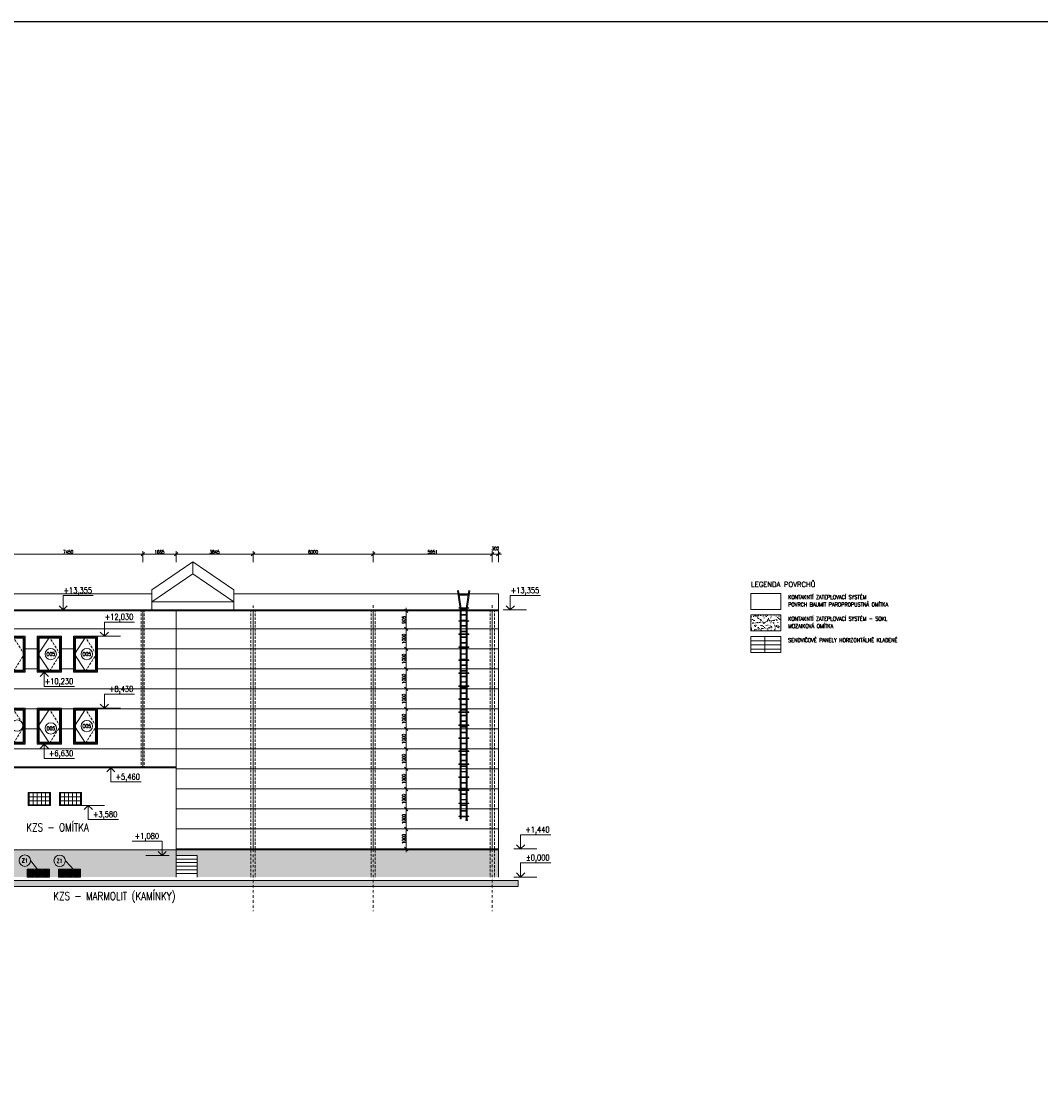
# Model space of a CAD drawing. Header units: millimetres. Extents: x -485339 to 350584, y -2181201 to -313328.
# Tile 63 of 115: x -67443 to -16546, y -983704 to -929891. Entities that reach past the tile are written whole.
import ezdxf
from ezdxf.enums import TextEntityAlignment as Align

# ---------------------------------------------------------------- set-up
doc = ezdxf.new("R2010")
doc.units = ezdxf.units.MM
doc.header["$LTSCALE"] = 10
doc.linetypes.add('DASHDOT', pattern=[25.4, 12.7, -6.35, 0, -6.35])
doc.linetypes.add('ČÁRKOVANÁ', pattern=[19.05, 12.7, -6.35])
doc.layers.get('Defpoints').update_dxf_attribs({"color": 201})
for name, color, linetype, lineweight in [('N_okna', 10, 'Continuous', 18), ('N_popis', 10, 'Continuous', 18), ('N_popis_fasáda', 212, 'Continuous', 18), ('N_popis_otvory', 10, 'Continuous', 18), ('N_čáry_obv.plášt', 212, 'Continuous', 18), ('N_čáry_plné', 10, 'Continuous', 18), ('N_šrary', 10, 'Continuous', 18), ('St__otvory_dveře', 40, 'Continuous', 18), ('St_kóty_výškové', 132, 'Continuous', 18), ('St_otvory_okna', 40, 'Continuous', 18), ('St_popis', 250, 'Continuous', 18), ('St_sloupy_opláštění_pohled', 25, 'ČÁRKOVANÁ', 18), ('St_čáry_obrys', 5, 'Continuous', 35), ('St_čáry_plné', 250, 'Continuous', 18), ('St_šrafy', 250, 'Continuous', 18)]:
    doc.layers.add(name, color=color, linetype=linetype, lineweight=lineweight)
doc.styles.add('Andy', font='txt')
doc.styles.add('ROMANS', font='romans.shx', dxfattribs={"width": 0.8})
doc.styles.get("Standard").update_dxf_attribs({"font": 'simplex.shx', "width": 0.8})
doc.dimstyles.new('stavebníM100', dxfattribs={"dimtxt": 165, "dimasz": 170, "dimexe": 150, "dimexo": 100, "dimgap": 30, "dimtad": 1, "dimdec": 0, "dimtxsty": 'Standard', "dimblk": 'OBLIQUE', "dimcen": -2.5, "dimdle": 150, "dimclrd": 256, "dimclre": 256, "dimclrt": 256, "dimadec": 4, "dimazin": 0, "dimtfac": 1, "dimtdec": 0, "dimtmove": 2, "dimatfit": 3, "dimldrblk": 'OBLIQUE', "dimfxl": 400, "dimfxlon": 1, "dimlwd": -1, "dimlwe": -1, "dimarcsym": 0})

# ---------------------------------------------------------------- blocks, each defined once
blk = doc.blocks.new('*U94')
at = {"layer": 'St_čáry_plné'}
for points in [[(-125, 15), (125, 15)], [(-125, -15), (125, -15)]]:
    blk.add_lwpolyline(points, dxfattribs=at)
blk = doc.blocks.new('*U93')
at = {"layer": 'St_čáry_plné'}
for p in [(0, 10360), (0, 10080), (0, 9800), (0, 9520), (0, 9240), (0, 8960), (0, 8680), (0, 8400), (0, 8120), (0, 7840), (0, 7560), (0, 7280), (0, 7000), (0, 6720), (0, 6440), (0, 6160), (0, 5880), (0, 5600), (0, 5320), (0, 5040), (0, 4760), (0, 4480), (0, 4200), (0, 3920), (0, 3640), (0, 3360), (0, 3080), (0, 2800), (0, 2520), (0, 2240), (0, 1960), (0, 1680), (0, 1400), (0, 1120), (0, 840), (0, 560), (0, 280), (0, 0)]:
    blk.add_blockref('*U94', p, dxfattribs=at)
blk = doc.blocks.new('*U96')
at = {"layer": 'St_čáry_plné'}
blk.add_lwpolyline([(-250, -11), (250, -11), (250, 11), (-250, 11)], close=True, dxfattribs=at)
blk = doc.blocks.new('*U95')
at = {"layer": 'St_čáry_plné'}
for p in [(0, 0), (0, -650), (0, -1300), (0, -1950), (0, -2600), (0, -3250), (0, -3900), (0, -4550), (0, -5200), (0, -5850), (0, -6500), (0, -7150), (0, -7800), (0, -8450), (0, -9100), (0, -9750), (0, -10400), (0, -11050)]:
    blk.add_blockref('*U96', p, dxfattribs=at)
blk = doc.blocks.new('*U92')
at = {"layer": 'St_čáry_plné'}
for points in [[(-306, 855), (-257, 862)], [(-175, -40), (-306, 855)], [(-125, -36), (-257, 862)], [(125, -36), (257, 862)], [(175, -40), (306, 855)], [(306, 855), (257, 862)], [(-175, -40), (-175, -10536)], [(-125, -36), (-125, -10536)], [(125, -36), (125, -10590)], [(175, -36), (175, -10590)], [(-175, -10536), (-125, -10536)], [(125, -10590), (175, -10590)]]:
    blk.add_lwpolyline(points, dxfattribs=at)
blk.add_lwpolyline([(111, -10590), (189, -10590), (189, -10619), (111, -10619)], close=True, dxfattribs=at)
for name, p in [('*U95', (0, 639)), ('*U93', (0, -10423))]:
    blk.add_blockref(name, p, dxfattribs=at)
blk = doc.blocks.new('G$C234DA3A5')
at = {"layer": 'St_otvory_okna', "color": 0}
for points in [[(0, 0), (1200, 0), (1200, 1800), (0, 1800)], [(50, 50), (1150, 50), (1150, 1750), (50, 1750)], [(100, 100), (1100, 100), (1100, 1700), (100, 1700)]]:
    blk.add_lwpolyline(points, close=True, dxfattribs=at)
blk.add_lwpolyline([(600, 50), (50, 900), (600, 1750)], dxfattribs=at)
at = {"layer": 'St_otvory_okna', "color": 0, "linetype": 'ČÁRKOVANÁ'}
blk.add_lwpolyline([(600, 50), (1150, 900), (600, 1750)], dxfattribs=at)
blk = doc.blocks.new('*U1191')
at = {"layer": 'St_otvory_okna'}
blk.add_lwpolyline([(-100, -100), (100, -100), (100, 100), (-100, 100)], close=True, dxfattribs=at)
blk = doc.blocks.new('*U1190')
at = {"layer": 'St_otvory_okna'}
for p in [(0, 400), (0, 200), (0, 0), (200, 400), (200, 200), (200, 0), (400, 400), (400, 200), (400, 0), (600, 400), (600, 200), (600, 0), (800, 400), (800, 200), (800, 0)]:
    blk.add_blockref('*U1191', p, dxfattribs=at)
blk = doc.blocks.new('*U1193')
at = {"layer": 'St_otvory_okna'}
blk.add_lwpolyline([(-100, -100), (100, -100), (100, 100), (-100, 100)], close=True, dxfattribs=at)
blk = doc.blocks.new('*U1192')
at = {"layer": 'St_otvory_okna'}
for p in [(0, 400), (0, 200), (0, 0), (200, 400), (200, 200), (200, 0), (400, 400), (400, 200), (400, 0), (600, 400), (600, 200), (600, 0), (800, 400), (800, 200), (800, 0)]:
    blk.add_blockref('*U1193', p, dxfattribs=at)
blk = doc.blocks.new('G$CCE6EB1B3')
at = {"layer": 'St__otvory_dveře', "color": 0}
for points in [[(-550, -400), (550, -400), (550, 0), (-550, 0)], [(-500, -350), (-200, -350), (-200, -50), (-500, -50)], [(-150, -350), (150, -350), (150, -50), (-150, -50)], [(200, -350), (500, -350), (500, -50), (200, -50)]]:
    blk.add_lwpolyline(points, close=True, dxfattribs=at)
for points in [[(-500, -100), (-200, -100)], [(-500, -150), (-200, -150)], [(-500, -200), (-200, -200)], [(-500, -250), (-200, -250)], [(-500, -300), (-200, -300)], [(-150, -100), (150, -100)], [(-150, -150), (150, -150)], [(-150, -200), (150, -200)], [(-150, -250), (150, -250)], [(-150, -300), (150, -300)], [(200, -100), (500, -100)], [(200, -150), (500, -150)], [(200, -200), (500, -200)], [(200, -250), (500, -250)], [(200, -300), (500, -300)]]:
    blk.add_lwpolyline(points, dxfattribs=at)
blk = doc.blocks.new('*U142')
at = {"color": 0, "linetype": 'ByBlock', "lineweight": -2}
blk.add_line((3, 0), (-7, 0), dxfattribs=at)
for points in [[(0, 0), (0, 6.12), (0, 6.12), (-13, 6.12)], [(1.75, 1.75), (0, 0), (-1.75, 1.75)]]:
    blk.add_lwpolyline(points, dxfattribs=at)
at = {"color": 0, "linetype": 'ByBlock', "lineweight": -2, "style": 'ROMANS', "width": 0.8}
blk.add_attdef('VYSKA', text='', height=2.5, dxfattribs=at).set_placement((-3.45, 9.62), align=Align.TOP_RIGHT)
blk.add_attdef('POPIS_001', text='', height=2.5, dxfattribs=at).set_placement((-12.5, 5.12), align=Align.TOP_LEFT)
blk = doc.blocks.new('*U163')
at = {"color": 0, "linetype": 'ByBlock', "lineweight": -2}
blk.add_line((3, 0), (-7, 0), dxfattribs=at)
for points in [[(0, 0), (0, -6.12), (0, -6.12), (-13, -6.12)], [(1.75, -1.75), (0, 0), (-1.75, -1.75)]]:
    blk.add_lwpolyline(points, dxfattribs=at)
at = {"color": 0, "linetype": 'ByBlock', "lineweight": -2, "style": 'ROMANS', "width": 0.8}
blk.add_attdef('VYSKA', text='', height=2.5, dxfattribs=at).set_placement((-3.45, -2.62), align=Align.TOP_RIGHT)
blk.add_attdef('POPIS_001', text='', height=2.5, dxfattribs=at).set_placement((-12.5, -7.13), align=Align.TOP_LEFT)
blk = doc.blocks.new('*U165')
at = {"color": 0, "linetype": 'ByBlock', "lineweight": -2}
blk.add_line((3, 0), (-7, 0), dxfattribs=at)
for points in [[(0, 0), (0, 6.12), (0, 6.12), (-13, 6.12)], [(1.75, 1.75), (0, 0), (-1.75, 1.75)]]:
    blk.add_lwpolyline(points, dxfattribs=at)
at = {"color": 0, "linetype": 'ByBlock', "lineweight": -2, "style": 'ROMANS', "width": 0.8}
blk.add_attdef('VYSKA', text='', height=2.5, dxfattribs=at).set_placement((-3.45, 9.62), align=Align.TOP_RIGHT)
blk.add_attdef('POPIS_001', text='', height=2.5, dxfattribs=at).set_placement((-12.5, 5.12), align=Align.TOP_LEFT)
blk = doc.blocks.new('*U167')
at = {"color": 0, "linetype": 'ByBlock', "lineweight": -2}
blk.add_line((-3, 0), (7, 0), dxfattribs=at)
for points in [[(0, 0), (0, 6.12), (0, 6.12), (13, 6.12)], [(-1.75, 1.75), (0, 0), (1.75, 1.75)]]:
    blk.add_lwpolyline(points, dxfattribs=at)
at = {"color": 0, "linetype": 'ByBlock', "lineweight": -2, "style": 'ROMANS', "width": 0.8}
blk.add_attdef('VYSKA', text='', height=2.5, dxfattribs=at).set_placement((12.5, 9.62), align=Align.TOP_RIGHT)
blk.add_attdef('POPIS_001', text='', height=2.5, dxfattribs=at).set_placement((12.5, 5.12), align=Align.TOP_LEFT)
blk = doc.blocks.new('_OBLIQUE')
at = {"color": 0, "linetype": 'ByBlock'}
blk.add_line((-0.5, -0.5), (0.5, 0.5), dxfattribs=at)
blk = doc.blocks.new('*D2185')
at = {"layer": 'Defpoints', "color": 0, "transparency": 16777216}
for p in [(-183011, -959239), (0, -959239), (-183011, -960239)]:
    blk.add_point(p, dxfattribs=at)
at = {"layer": 'N_popis_fasáda', "transparency": 16777216}
for p, q in [((-182611, -959239), (-183161, -959239)), ((-183011, -960389), (-183011, -959089)), ((-183111, -960239), (-183161, -960239))]:
    blk.add_line(p, q, dxfattribs=at)
at = {"layer": 'N_popis_fasáda', "linetype": 'ByBlock', "transparency": 16777216, "xscale": 170, "yscale": 170, "zscale": 170}
for p, rotation in [((-183011, -959239), 90), ((-183011, -960239), 270)]:
    blk.add_blockref('_OBLIQUE', p, dxfattribs=dict(at, rotation=rotation))
at = {"layer": 'N_popis_fasáda', "transparency": 16777216, "insert": (-183124, -959739), "char_height": 165, "attachment_point": 5, "rotation": 90}
blk.add_mtext('1000', dxfattribs=at)
blk = doc.blocks.new('*D2198')
at = {"layer": 'Defpoints', "color": 0, "transparency": 16777216}
for p in [(-55880, -956505), (-59725, -959284), (-55880, -959284)]:
    blk.add_point(p, dxfattribs=at)
at = {"layer": 'N_popis_fasáda', "transparency": 16777216}
for p, q in [((-59875, -956505), (-55730, -956505)), ((-59725, -956905), (-59725, -956355)), ((-55880, -956905), (-55880, -956355))]:
    blk.add_line(p, q, dxfattribs=at)
at = {"layer": 'N_popis_fasáda', "linetype": 'ByBlock', "transparency": 16777216, "xscale": 170, "yscale": 170, "zscale": 170, "rotation": 180}
blk.add_blockref('_OBLIQUE', (-59725, -956505), dxfattribs=at)
at = {"layer": 'N_popis_fasáda', "linetype": 'ByBlock', "transparency": 16777216, "xscale": 170, "yscale": 170, "zscale": 170}
blk.add_blockref('_OBLIQUE', (-55880, -956505), dxfattribs=at)
at = {"layer": 'N_popis_fasáda', "transparency": 16777216, "insert": (-57802, -956393), "char_height": 165, "attachment_point": 5}
blk.add_mtext('3845', dxfattribs=at)
blk = doc.blocks.new('*D2199')
at = {"layer": 'Defpoints', "color": 0, "transparency": 16777216}
for p in [(-49880, -956505), (-55880, -959284), (-49880, -959059)]:
    blk.add_point(p, dxfattribs=at)
at = {"layer": 'N_popis_fasáda', "transparency": 16777216}
for p, q in [((-56030, -956505), (-49730, -956505)), ((-55880, -956905), (-55880, -956355)), ((-49880, -956905), (-49880, -956355))]:
    blk.add_line(p, q, dxfattribs=at)
at = {"layer": 'N_popis_fasáda', "linetype": 'ByBlock', "transparency": 16777216, "xscale": 170, "yscale": 170, "zscale": 170, "rotation": 180}
blk.add_blockref('_OBLIQUE', (-55880, -956505), dxfattribs=at)
at = {"layer": 'N_popis_fasáda', "linetype": 'ByBlock', "transparency": 16777216, "xscale": 170, "yscale": 170, "zscale": 170}
blk.add_blockref('_OBLIQUE', (-49880, -956505), dxfattribs=at)
at = {"layer": 'N_popis_fasáda', "transparency": 16777216, "insert": (-52880, -956393), "char_height": 165, "attachment_point": 5}
blk.add_mtext('6000', dxfattribs=at)
blk = doc.blocks.new('*D2200')
at = {"layer": 'Defpoints', "color": 0, "transparency": 16777216}
for p in [(-43928, -956505), (-49880, -959059), (-43928, -959059)]:
    blk.add_point(p, dxfattribs=at)
at = {"layer": 'N_popis_fasáda', "transparency": 16777216}
for p, q in [((-50030, -956505), (-43778, -956505)), ((-49880, -956905), (-49880, -956355)), ((-43928, -956905), (-43928, -956355))]:
    blk.add_line(p, q, dxfattribs=at)
at = {"layer": 'N_popis_fasáda', "linetype": 'ByBlock', "transparency": 16777216, "xscale": 170, "yscale": 170, "zscale": 170, "rotation": 180}
blk.add_blockref('_OBLIQUE', (-49880, -956505), dxfattribs=at)
at = {"layer": 'N_popis_fasáda', "linetype": 'ByBlock', "transparency": 16777216, "xscale": 170, "yscale": 170, "zscale": 170}
blk.add_blockref('_OBLIQUE', (-43928, -956505), dxfattribs=at)
at = {"layer": 'N_popis_fasáda', "transparency": 16777216, "insert": (-46904, -956393), "char_height": 165, "attachment_point": 5}
blk.add_mtext('5951', dxfattribs=at)
blk = doc.blocks.new('*D2201')
at = {"layer": 'Defpoints', "color": 0, "transparency": 16777216}
for p in [(-43626, -956505), (-43626, -958494), (-43928, -959059)]:
    blk.add_point(p, dxfattribs=at)
at = {"layer": 'N_popis_fasáda', "transparency": 16777216}
for p, q in [((-44078, -956505), (-43476, -956505)), ((-43928, -956905), (-43928, -956355)), ((-43626, -956905), (-43626, -956355))]:
    blk.add_line(p, q, dxfattribs=at)
at = {"layer": 'N_popis_fasáda', "linetype": 'ByBlock', "transparency": 16777216, "xscale": 170, "yscale": 170, "zscale": 170, "rotation": 180}
blk.add_blockref('_OBLIQUE', (-43928, -956505), dxfattribs=at)
at = {"layer": 'N_popis_fasáda', "linetype": 'ByBlock', "transparency": 16777216, "xscale": 170, "yscale": 170, "zscale": 170}
blk.add_blockref('_OBLIQUE', (-43626, -956505), dxfattribs=at)
at = {"layer": 'N_popis_fasáda', "transparency": 16777216, "insert": (-43777, -956228), "char_height": 165, "attachment_point": 5}
blk.add_mtext('302', dxfattribs=at)
blk = doc.blocks.new('*D2202')
at = {"layer": 'Defpoints', "color": 0, "transparency": 16777216}
for p in [(-49775, -970239), (-48236, -970239), (-49775, -971239)]:
    blk.add_point(p, dxfattribs=at)
at = {"layer": 'N_popis_fasáda', "transparency": 16777216}
for p, q in [((-48636, -970239), (-48086, -970239)), ((-48236, -971389), (-48236, -970089)), ((-48636, -971239), (-48086, -971239))]:
    blk.add_line(p, q, dxfattribs=at)
at = {"layer": 'N_popis_fasáda', "linetype": 'ByBlock', "transparency": 16777216, "xscale": 170, "yscale": 170, "zscale": 170}
for p, rotation in [((-48236, -970239), 90), ((-48236, -971239), 270)]:
    blk.add_blockref('_OBLIQUE', p, dxfattribs=dict(at, rotation=rotation))
at = {"layer": 'N_popis_fasáda', "transparency": 16777216, "insert": (-48349, -970739), "char_height": 165, "attachment_point": 5, "rotation": 90}
blk.add_mtext('1000', dxfattribs=at)
blk = doc.blocks.new('*D2203')
at = {"layer": 'Defpoints', "color": 0, "transparency": 16777216}
for p in [(-48236, -969239), (-48236, -969239), (-49775, -970239)]:
    blk.add_point(p, dxfattribs=at)
at = {"layer": 'N_popis_fasáda', "transparency": 16777216}
for p, q in [((-48236, -970389), (-48236, -969089)), ((-48136, -969239), (-48086, -969239)), ((-48636, -970239), (-48086, -970239))]:
    blk.add_line(p, q, dxfattribs=at)
at = {"layer": 'N_popis_fasáda', "linetype": 'ByBlock', "transparency": 16777216, "xscale": 170, "yscale": 170, "zscale": 170}
for p, rotation in [((-48236, -969239), 90), ((-48236, -970239), 270)]:
    blk.add_blockref('_OBLIQUE', p, dxfattribs=dict(at, rotation=rotation))
at = {"layer": 'N_popis_fasáda', "transparency": 16777216, "insert": (-48349, -969739), "char_height": 165, "attachment_point": 5, "rotation": 90}
blk.add_mtext('1000', dxfattribs=at)
blk = doc.blocks.new('*D2204')
at = {"layer": 'Defpoints', "color": 0, "transparency": 16777216}
for p in [(-48236, -968239), (-48236, -968239), (-48236, -969239)]:
    blk.add_point(p, dxfattribs=at)
at = {"layer": 'N_popis_fasáda', "transparency": 16777216}
for p, q in [((-48236, -969389), (-48236, -968089)), ((-48336, -968239), (-48386, -968239)), ((-48336, -969239), (-48386, -969239))]:
    blk.add_line(p, q, dxfattribs=at)
at = {"layer": 'N_popis_fasáda', "linetype": 'ByBlock', "transparency": 16777216, "xscale": 170, "yscale": 170, "zscale": 170}
for p, rotation in [((-48236, -968239), 90), ((-48236, -969239), 270)]:
    blk.add_blockref('_OBLIQUE', p, dxfattribs=dict(at, rotation=rotation))
at = {"layer": 'N_popis_fasáda', "transparency": 16777216, "insert": (-48349, -968739), "char_height": 165, "attachment_point": 5, "rotation": 90}
blk.add_mtext('1000', dxfattribs=at)
blk = doc.blocks.new('*D2205')
at = {"layer": 'Defpoints', "color": 0, "transparency": 16777216}
for p in [(-48236, -967239), (-48236, -967239), (-48236, -968239)]:
    blk.add_point(p, dxfattribs=at)
at = {"layer": 'N_popis_fasáda', "transparency": 16777216}
for p, q in [((-48336, -967239), (-48386, -967239)), ((-48236, -968389), (-48236, -967089)), ((-48336, -968239), (-48386, -968239))]:
    blk.add_line(p, q, dxfattribs=at)
at = {"layer": 'N_popis_fasáda', "linetype": 'ByBlock', "transparency": 16777216, "xscale": 170, "yscale": 170, "zscale": 170}
for p, rotation in [((-48236, -967239), 90), ((-48236, -968239), 270)]:
    blk.add_blockref('_OBLIQUE', p, dxfattribs=dict(at, rotation=rotation))
at = {"layer": 'N_popis_fasáda', "transparency": 16777216, "insert": (-48349, -967739), "char_height": 165, "attachment_point": 5, "rotation": 90}
blk.add_mtext('1000', dxfattribs=at)
blk = doc.blocks.new('*D2206')
at = {"layer": 'Defpoints', "color": 0, "transparency": 16777216}
for p in [(-48236, -966239), (-48236, -966239), (-48236, -967239)]:
    blk.add_point(p, dxfattribs=at)
at = {"layer": 'N_popis_fasáda', "transparency": 16777216}
for p, q in [((-48336, -966239), (-48386, -966239)), ((-48236, -967389), (-48236, -966089)), ((-48336, -967239), (-48386, -967239))]:
    blk.add_line(p, q, dxfattribs=at)
at = {"layer": 'N_popis_fasáda', "linetype": 'ByBlock', "transparency": 16777216, "xscale": 170, "yscale": 170, "zscale": 170}
for p, rotation in [((-48236, -966239), 90), ((-48236, -967239), 270)]:
    blk.add_blockref('_OBLIQUE', p, dxfattribs=dict(at, rotation=rotation))
at = {"layer": 'N_popis_fasáda', "transparency": 16777216, "insert": (-48349, -966739), "char_height": 165, "attachment_point": 5, "rotation": 90}
blk.add_mtext('1000', dxfattribs=at)
blk = doc.blocks.new('*D2207')
at = {"layer": 'Defpoints', "color": 0, "transparency": 16777216}
for p in [(-48236, -965239), (-48236, -965239), (-48236, -966239)]:
    blk.add_point(p, dxfattribs=at)
at = {"layer": 'N_popis_fasáda', "transparency": 16777216}
for p, q in [((-48336, -965239), (-48386, -965239)), ((-48236, -966389), (-48236, -965089)), ((-48336, -966239), (-48386, -966239))]:
    blk.add_line(p, q, dxfattribs=at)
at = {"layer": 'N_popis_fasáda', "linetype": 'ByBlock', "transparency": 16777216, "xscale": 170, "yscale": 170, "zscale": 170}
for p, rotation in [((-48236, -965239), 90), ((-48236, -966239), 270)]:
    blk.add_blockref('_OBLIQUE', p, dxfattribs=dict(at, rotation=rotation))
at = {"layer": 'N_popis_fasáda', "transparency": 16777216, "insert": (-48349, -965739), "char_height": 165, "attachment_point": 5, "rotation": 90}
blk.add_mtext('1000', dxfattribs=at)
blk = doc.blocks.new('*D2208')
at = {"layer": 'Defpoints', "color": 0, "transparency": 16777216}
for p in [(-48236, -964239), (-48236, -964239), (-48236, -965239)]:
    blk.add_point(p, dxfattribs=at)
at = {"layer": 'N_popis_fasáda', "transparency": 16777216}
for p, q in [((-48336, -964239), (-48386, -964239)), ((-48236, -965389), (-48236, -964089)), ((-48336, -965239), (-48386, -965239))]:
    blk.add_line(p, q, dxfattribs=at)
at = {"layer": 'N_popis_fasáda', "linetype": 'ByBlock', "transparency": 16777216, "xscale": 170, "yscale": 170, "zscale": 170}
for p, rotation in [((-48236, -964239), 90), ((-48236, -965239), 270)]:
    blk.add_blockref('_OBLIQUE', p, dxfattribs=dict(at, rotation=rotation))
at = {"layer": 'N_popis_fasáda', "transparency": 16777216, "insert": (-48349, -964739), "char_height": 165, "attachment_point": 5, "rotation": 90}
blk.add_mtext('1000', dxfattribs=at)
blk = doc.blocks.new('*D2209')
at = {"layer": 'Defpoints', "color": 0, "transparency": 16777216}
for p in [(-48236, -963239), (-48236, -963239), (-48236, -964239)]:
    blk.add_point(p, dxfattribs=at)
at = {"layer": 'N_popis_fasáda', "transparency": 16777216}
for p, q in [((-48336, -963239), (-48386, -963239)), ((-48236, -964389), (-48236, -963089)), ((-48336, -964239), (-48386, -964239))]:
    blk.add_line(p, q, dxfattribs=at)
at = {"layer": 'N_popis_fasáda', "linetype": 'ByBlock', "transparency": 16777216, "xscale": 170, "yscale": 170, "zscale": 170}
for p, rotation in [((-48236, -963239), 90), ((-48236, -964239), 270)]:
    blk.add_blockref('_OBLIQUE', p, dxfattribs=dict(at, rotation=rotation))
at = {"layer": 'N_popis_fasáda', "transparency": 16777216, "insert": (-48349, -963739), "char_height": 165, "attachment_point": 5, "rotation": 90}
blk.add_mtext('1000', dxfattribs=at)
blk = doc.blocks.new('*D2210')
at = {"layer": 'Defpoints', "color": 0, "transparency": 16777216}
for p in [(-48236, -962239), (-48236, -962239), (-48236, -963239)]:
    blk.add_point(p, dxfattribs=at)
at = {"layer": 'N_popis_fasáda', "transparency": 16777216}
for p, q in [((-48236, -963389), (-48236, -962089)), ((-48336, -962239), (-48386, -962239)), ((-48336, -963239), (-48386, -963239))]:
    blk.add_line(p, q, dxfattribs=at)
at = {"layer": 'N_popis_fasáda', "linetype": 'ByBlock', "transparency": 16777216, "xscale": 170, "yscale": 170, "zscale": 170}
for p, rotation in [((-48236, -962239), 90), ((-48236, -963239), 270)]:
    blk.add_blockref('_OBLIQUE', p, dxfattribs=dict(at, rotation=rotation))
at = {"layer": 'N_popis_fasáda', "transparency": 16777216, "insert": (-48349, -962739), "char_height": 165, "attachment_point": 5, "rotation": 90}
blk.add_mtext('1000', dxfattribs=at)
blk = doc.blocks.new('*D2211')
at = {"layer": 'Defpoints', "color": 0, "transparency": 16777216}
for p in [(-48236, -961239), (-48236, -961239), (-48236, -962239)]:
    blk.add_point(p, dxfattribs=at)
at = {"layer": 'N_popis_fasáda', "transparency": 16777216}
for p, q in [((-48236, -962389), (-48236, -961089)), ((-48336, -961239), (-48386, -961239)), ((-48336, -962239), (-48386, -962239))]:
    blk.add_line(p, q, dxfattribs=at)
at = {"layer": 'N_popis_fasáda', "linetype": 'ByBlock', "transparency": 16777216, "xscale": 170, "yscale": 170, "zscale": 170}
for p, rotation in [((-48236, -961239), 90), ((-48236, -962239), 270)]:
    blk.add_blockref('_OBLIQUE', p, dxfattribs=dict(at, rotation=rotation))
at = {"layer": 'N_popis_fasáda', "transparency": 16777216, "insert": (-48349, -961739), "char_height": 165, "attachment_point": 5, "rotation": 90}
blk.add_mtext('1000', dxfattribs=at)
blk = doc.blocks.new('*D2212')
at = {"layer": 'Defpoints', "color": 0, "transparency": 16777216}
for p in [(-48236, -960239), (-48236, -960239), (-48236, -961239)]:
    blk.add_point(p, dxfattribs=at)
at = {"layer": 'N_popis_fasáda', "transparency": 16777216}
for p, q in [((-48336, -960239), (-48386, -960239)), ((-48236, -961389), (-48236, -960089)), ((-48336, -961239), (-48386, -961239))]:
    blk.add_line(p, q, dxfattribs=at)
at = {"layer": 'N_popis_fasáda', "linetype": 'ByBlock', "transparency": 16777216, "xscale": 170, "yscale": 170, "zscale": 170}
for p, rotation in [((-48236, -960239), 90), ((-48236, -961239), 270)]:
    blk.add_blockref('_OBLIQUE', p, dxfattribs=dict(at, rotation=rotation))
at = {"layer": 'N_popis_fasáda', "transparency": 16777216, "insert": (-48349, -960739), "char_height": 165, "attachment_point": 5, "rotation": 90}
blk.add_mtext('1000', dxfattribs=at)
blk = doc.blocks.new('*D2213')
at = {"layer": 'Defpoints', "color": 0, "transparency": 16777216}
for p in [(-48236, -959334), (-48236, -959334), (-48236, -960239)]:
    blk.add_point(p, dxfattribs=at)
at = {"layer": 'N_popis_fasáda', "transparency": 16777216}
for p, q in [((-48336, -959334), (-48386, -959334)), ((-48236, -960389), (-48236, -959184)), ((-48336, -960239), (-48386, -960239))]:
    blk.add_line(p, q, dxfattribs=at)
at = {"layer": 'N_popis_fasáda', "linetype": 'ByBlock', "transparency": 16777216, "xscale": 170, "yscale": 170, "zscale": 170}
for p, rotation in [((-48236, -959334), 90), ((-48236, -960239), 270)]:
    blk.add_blockref('_OBLIQUE', p, dxfattribs=dict(at, rotation=rotation))
at = {"layer": 'N_popis_fasáda', "transparency": 16777216, "insert": (-48349, -959786), "char_height": 165, "attachment_point": 5, "rotation": 90}
blk.add_mtext('905', dxfattribs=at)
blk = doc.blocks.new('*D2214')
at = {"layer": 'Defpoints', "color": 0, "transparency": 16777216}
for p in [(-61390, -956505), (-61390, -959284), (-59725, -959334)]:
    blk.add_point(p, dxfattribs=at)
at = {"layer": 'N_popis_fasáda', "transparency": 16777216}
for p, q in [((-59575, -956505), (-61540, -956505)), ((-61390, -956905), (-61390, -956355)), ((-59725, -956905), (-59725, -956355))]:
    blk.add_line(p, q, dxfattribs=at)
at = {"layer": 'N_popis_fasáda', "linetype": 'ByBlock', "transparency": 16777216, "xscale": 170, "yscale": 170, "zscale": 170, "rotation": 180}
blk.add_blockref('_OBLIQUE', (-61390, -956505), dxfattribs=at)
at = {"layer": 'N_popis_fasáda', "linetype": 'ByBlock', "transparency": 16777216, "xscale": 170, "yscale": 170, "zscale": 170}
blk.add_blockref('_OBLIQUE', (-59725, -956505), dxfattribs=at)
at = {"layer": 'N_popis_fasáda', "transparency": 16777216, "insert": (-60557, -956393), "char_height": 165, "attachment_point": 5}
blk.add_mtext('1665', dxfattribs=at)
blk = doc.blocks.new('*D2215')
at = {"layer": 'Defpoints', "color": 0, "transparency": 16777216}
for p in [(-68840, -956505), (-68840, -959334), (-61390, -959284)]:
    blk.add_point(p, dxfattribs=at)
at = {"layer": 'N_popis_fasáda', "transparency": 16777216}
for p, q in [((-61240, -956505), (-68990, -956505)), ((-68840, -956905), (-68840, -956355)), ((-61390, -956905), (-61390, -956355))]:
    blk.add_line(p, q, dxfattribs=at)
at = {"layer": 'N_popis_fasáda', "linetype": 'ByBlock', "transparency": 16777216, "xscale": 170, "yscale": 170, "zscale": 170, "rotation": 180}
blk.add_blockref('_OBLIQUE', (-68840, -956505), dxfattribs=at)
at = {"layer": 'N_popis_fasáda', "linetype": 'ByBlock', "transparency": 16777216, "xscale": 170, "yscale": 170, "zscale": 170}
blk.add_blockref('_OBLIQUE', (-61390, -956505), dxfattribs=at)
at = {"layer": 'N_popis_fasáda', "transparency": 16777216, "insert": (-65115, -956393), "char_height": 165, "attachment_point": 5}
blk.add_mtext('7450', dxfattribs=at)

msp = doc.modelspace()

# ---------------------------------------------------------------- hatches: boundary and pattern name
at = {"layer": 'N_šrary'}
h = msp.add_hatch(dxfattribs=at)
h.set_pattern_fill('AR-SAND', color=256, scale=5)
h.paths.add_polyline_path([(-31018, -960345.2), (-29518, -960345.2), (-29518, -959545.2), (-31018, -959545.2)])
h = msp.add_hatch(dxfattribs=at)
h.set_pattern_fill('AR-SAND', color=256, scale=5)
h.paths.add_polyline_path([(-59724.9, -972278.5), (-59724.9, -972098.5), (-59724.9, -971918.5), (-59724.9, -971738.5), (-59724.9, -971558.5), (-59724.9, -971288.5), (-70504.9, -971288.5), (-70504.9, -972638.5), (-59724.9, -972638.5), (-59724.9, -972458.5)])
h = msp.add_hatch(dxfattribs=at)
h.set_pattern_fill('AR-SAND', color=256, scale=5)
h.paths.add_polyline_path([(-58674.9, -972638.5), (-43626.2, -972638.5), (-43626.2, -971288.5), (-59724.9, -971288.5), (-59724.9, -971558.5), (-58674.9, -971558.5), (-58674.9, -971738.5), (-58674.9, -971918.5), (-58674.9, -972098.5), (-58674.9, -972278.5), (-58674.9, -972458.5)])
at = {"layer": 'St_šrafy'}
h = msp.add_hatch(color=256, dxfattribs=at)
h.dxf.hatch_style = 1
h.paths.add_polyline_path([(-142454.3, -973113.5), (-42636.8, -973113.5), (-42636.8, -972813.5), (-142454.3, -972813.5)])

# ---------------------------------------------------------------- linework, layer by layer
at = {"layer": 'Defpoints'}
msp.add_lwpolyline([(-480994, -929890.9), (286897.8, -929890.9), (286897.8, -1189933.9), (-480994, -1189933.9)], close=True, dxfattribs=at)
at = {"layer": 'N_okna'}
for p, q in [((-58884.2, -956891.4), (-60934.2, -958291.9)), ((-58884.2, -957492.6), (-58884.2, -956891.4)), ((-56834.2, -958291.9), (-58884.2, -956891.4)), ((-58884.2, -957492.6), (-60934.2, -958893.1)), ((-56834.2, -958893.1), (-58884.2, -957492.6))]:
    msp.add_line(p, q, dxfattribs=at)
at = {"layer": 'N_popis'}
for points in [[(-31018, -960345.2), (-29518, -960345.2), (-29518, -959545.2), (-31018, -959545.2)], [(-31018, -961422.3), (-29518, -961422.3), (-29518, -960622.3), (-31018, -960622.3)]]:
    msp.add_lwpolyline(points, close=True, dxfattribs=at)
for points in [[(-66994.5, -971819.3), (-66604.9, -972288.5)], [(-65255, -971826.9), (-64809.3, -972288.5)]]:
    msp.add_lwpolyline(points, dxfattribs=at)
for centre in [(-67280.4, -971819.3), (-65540.9, -971826.9)]:
    msp.add_circle(centre, 285.9, dxfattribs=at)
at = {"layer": 'N_popis_otvory'}
for centre in [(-65983.3, -961497.7), (-64183.3, -961497.7), (-67662.5, -965070.9), (-64183.3, -965097.7), (-65979.5, -965212.6)]:
    msp.add_circle(centre, 283.2, dxfattribs=at)
at = {"layer": 'N_čáry_obv.plášt'}
for points in [[(-61389.9, -967128.5), (-61389.9, -959333.5)], [(-55879.9, -971238.5), (-55879.9, -959333.5)], [(-49879.9, -971238.5), (-49879.9, -959333.5)], [(-43928.5, -971238.5), (-43928.5, -959333.5)], [(-59724.9, -960238.5), (-70504.9, -960238.5)], [(-59724.9, -960238.5), (-43626.2, -960238.5)], [(-31018, -960832.8), (-29518, -960832.8)], [(-31018, -961038.3), (-29518, -961038.3)], [(-30310.6, -960622.3), (-30310.6, -961422.3)], [(-66654.9, -961238.5), (-67254.9, -961238.5)], [(-64854.9, -961238.5), (-65454.9, -961238.5)], [(-59724.9, -961238.5), (-63654.9, -961238.5)], [(-59724.9, -961238.5), (-43626.2, -961238.5)], [(-31018, -961251.5), (-29518, -961251.5)], [(-66654.9, -962238.5), (-67254.9, -962238.5)], [(-64854.9, -962238.5), (-65454.9, -962238.5)], [(-59724.9, -962238.5), (-63654.9, -962238.5)], [(-59724.9, -962238.5), (-43626.2, -962238.5)], [(-59724.9, -963238.5), (-70504.9, -963238.5)], [(-59724.9, -963238.5), (-43626.2, -963238.5)], [(-66654.9, -964238.5), (-67254.9, -964238.5)], [(-64854.9, -964238.5), (-65454.9, -964238.5)], [(-59724.9, -964238.5), (-63654.9, -964238.5)], [(-59724.9, -964238.5), (-43626.2, -964238.5)], [(-66654.9, -965238.5), (-67254.9, -965238.5)], [(-64854.9, -965238.5), (-65454.9, -965238.5)], [(-59724.9, -965238.5), (-63654.9, -965238.5)], [(-59724.9, -965238.5), (-43626.2, -965238.5)], [(-59724.9, -966238.5), (-70504.9, -966238.5)], [(-59724.9, -966238.5), (-43626.2, -966238.5)], [(-59724.9, -967238.5), (-43626.2, -967238.5)], [(-59724.9, -968238.5), (-43626.2, -968238.5)], [(-59724.9, -969238.5), (-43626.2, -969238.5)], [(-59724.9, -970238.5), (-43626.2, -970238.5)], [(-59724.9, -971238.5), (-43626.2, -971238.5)]]:
    msp.add_lwpolyline(points, dxfattribs=at)
at = {"layer": 'N_čáry_plné'}
for points in [[(-31018, -959268.2), (-29518, -959268.2), (-29518, -958468.2), (-31018, -958468.2)], [(-31018, -960345.2), (-29518, -960345.2), (-29518, -959545.2), (-31018, -959545.2)], [(-31018, -961422.3), (-29518, -961422.3), (-29518, -960622.3), (-31018, -960622.3)]]:
    msp.add_lwpolyline(points, close=True, dxfattribs=at)
at = {"layer": 'N_šrary'}
for points in [[(-70504.9, -959283.5), (-43626.2, -959283.5)], [(-70504.9, -959333.5), (-43626.2, -959333.5)], [(-70504.9, -967128.5), (-59724.9, -967128.5)], [(-70504.9, -967178.5), (-59724.9, -967178.5)], [(-70504.9, -971288.5), (-59724.9, -971288.5)], [(-59724.9, -971288.5), (-43626.2, -971288.5)]]:
    msp.add_lwpolyline(points, dxfattribs=at)
at = {"layer": 'St_sloupy_opláštění_pohled'}
for points in [[(-61464.9, -959283.5), (-61464.9, -967178.5)], [(-61314.9, -959283.5), (-61314.9, -967178.5)], [(-55984.9, -959283.5), (-55984.9, -972643.3)], [(-55774.9, -959283.5), (-55774.9, -972643.3)], [(-49984.9, -959283.5), (-49984.9, -972638.5)], [(-49774.9, -959283.5), (-49774.9, -972638.5)], [(-44033.5, -959283.5), (-44033.5, -972638.5)], [(-43823.5, -959283.5), (-43823.5, -972638.5)]]:
    msp.add_lwpolyline(points, dxfattribs=at)
at = {"layer": 'St_sloupy_opláštění_pohled', "linetype": 'DASHDOT'}
for points in [[(-61389.9, -959283.5), (-61389.9, -967178.5)], [(-55879.9, -959063.9), (-55879.9, -974341.6)], [(-49879.9, -959059.2), (-49879.9, -974336.9)], [(-43928.5, -959059.2), (-43928.5, -974336.9)]]:
    msp.add_lwpolyline(points, dxfattribs=at)
at = {"layer": 'St_čáry_obrys', "const_width": 10}
msp.add_lwpolyline([(-142454.3, -972638.5), (-42636.8, -972638.5)], dxfattribs=at)
at = {"layer": 'St_čáry_plné'}
for p, q in [((-60934.2, -959283.5), (-60934.2, -958291.9)), ((-56834.2, -959283.5), (-56834.2, -958291.9)), ((-60934.2, -958893.1), (-56834.2, -958893.1))]:
    msp.add_line(p, q, dxfattribs=at)
for points in [[(-43626.2, -958494.3), (-43626.2, -972638.5)], [(-59724.9, -959283.5), (-59724.9, -972638.5)], [(-59724.9, -971558.5), (-58674.9, -971558.5)], [(-59724.9, -971738.5), (-58674.9, -971738.5)], [(-58674.9, -971558.5), (-58674.9, -972638.5)], [(-59724.9, -971918.5), (-58674.9, -971918.5)], [(-59724.9, -972098.5), (-58674.9, -972098.5)], [(-59724.9, -972278.5), (-58674.9, -972278.5)], [(-59724.9, -972278.5), (-58674.9, -972278.5)], [(-59724.9, -972458.5), (-58674.9, -972458.5)]]:
    msp.add_lwpolyline(points, dxfattribs=at)
at = {"layer": 'St_šrafy'}
for points in [[(-68834.2, -958494.3), (-60934.2, -958494.3)], [(-56834.2, -958494.3), (-43626.2, -958494.3)]]:
    msp.add_lwpolyline(points, dxfattribs=at)
for points in [[(-67104.9, -969058.5), (-66004.9, -969058.5), (-66004.9, -968408.5), (-67104.9, -968408.5)], [(-65554.9, -969058.5), (-64454.9, -969058.5), (-64454.9, -968408.5), (-65554.9, -968408.5)], [(-142454.3, -973113.5), (-42636.8, -973113.5), (-42636.8, -972813.5), (-142454.3, -972813.5)]]:
    msp.add_lwpolyline(points, close=True, dxfattribs=at)

# ---------------------------------------------------------------- block references
at = {"layer": 'N_okna'}
for name, p in [('G$C234DA3A5', (-68454.9, -962408.5)), ('G$C234DA3A5', (-66654.9, -962408.5)), ('G$C234DA3A5', (-64854.9, -962408.5)), ('G$C234DA3A5', (-68454.9, -966008.5)), ('G$C234DA3A5', (-66654.9, -966008.5)), ('G$C234DA3A5', (-64854.9, -966008.5)), ('G$CCE6EB1B3', (-66604.9, -972238.5)), ('G$CCE6EB1B3', (-65054.9, -972238.5))]:
    msp.add_blockref(name, p, dxfattribs=at)
at = {"layer": 'St_kóty_výškové'}
ref = msp.add_blockref('*U142', (-65369.3, -959283.5), dxfattribs=dict(at, xscale=-115.8301158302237, yscale=115.8301158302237, zscale=115.8301158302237))
ref.add_attrib('VYSKA', '+13,355', dxfattribs={"layer": '0', "color": 0, "linetype": 'ByBlock', "lineweight": -2, "height": 289.58, "style": 'ROMANS', "width": 0.8}).set_placement((-63921.5, -958168.7), align=Align.TOP_RIGHT)
ref = msp.add_blockref('*U142', (-43029.7, -959283.5), dxfattribs=dict(at, xscale=-115.8301158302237, yscale=115.8301158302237, zscale=115.8301158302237))
ref.add_attrib('VYSKA', '+13,355', dxfattribs={"layer": '0', "color": 0, "linetype": 'ByBlock', "lineweight": -2, "height": 289.58, "style": 'ROMANS', "width": 0.8}).set_placement((-41581.9, -958168.7), align=Align.TOP_RIGHT)
ref = msp.add_blockref('*U165', (-63307.4, -960608.5), dxfattribs=dict(at, xscale=-115.8301158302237, yscale=115.8301158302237, zscale=115.8301158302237))
ref.add_attrib('VYSKA', '+12,030', dxfattribs={"layer": '0', "color": 0, "linetype": 'ByBlock', "lineweight": -2, "height": 289.58, "style": 'ROMANS', "width": 0.8}).set_placement((-61859.6, -959493.7), align=Align.TOP_RIGHT)
ref = msp.add_blockref('*U163', (-66307.4, -962408.5), dxfattribs=dict(at, xscale=-115.8301158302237, yscale=115.8301158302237, zscale=115.8301158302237))
ref.add_attrib('VYSKA', '+10,230', dxfattribs={"layer": '0', "color": 0, "linetype": 'ByBlock', "lineweight": -2, "height": 289.58, "style": 'ROMANS', "width": 0.8}).set_placement((-64859.6, -962712.6), align=Align.TOP_RIGHT)
ref = msp.add_blockref('*U165', (-63307.4, -964208.5), dxfattribs=dict(at, xscale=-115.8301158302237, yscale=115.8301158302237, zscale=115.8301158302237))
ref.add_attrib('VYSKA', '+8,430', dxfattribs={"layer": '0', "color": 0, "linetype": 'ByBlock', "lineweight": -2, "height": 289.58, "style": 'ROMANS', "width": 0.8}).set_placement((-61859.6, -963093.7), align=Align.TOP_RIGHT)
ref = msp.add_blockref('*U163', (-66307.4, -966008.5), dxfattribs=dict(at, xscale=-115.8301158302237, yscale=115.8301158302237, zscale=115.8301158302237))
ref.add_attrib('VYSKA', '+6,630', dxfattribs={"layer": '0', "color": 0, "linetype": 'ByBlock', "lineweight": -2, "height": 289.58, "style": 'ROMANS', "width": 0.8}).set_placement((-64859.6, -966312.6), align=Align.TOP_RIGHT)
ref = msp.add_blockref('*U163', (-62978.6, -967178.5), dxfattribs=dict(at, xscale=-115.8301158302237, yscale=115.8301158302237, zscale=115.8301158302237))
ref.add_attrib('VYSKA', '+5,460', dxfattribs={"layer": '0', "color": 0, "linetype": 'ByBlock', "lineweight": -2, "height": 289.58, "style": 'ROMANS', "width": 0.8}).set_placement((-61530.8, -967482.6), align=Align.TOP_RIGHT)
ref = msp.add_blockref('*U163', (-64107.4, -969058.5), dxfattribs=dict(at, xscale=-115.8301158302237, yscale=115.8301158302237, zscale=115.8301158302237))
ref.add_attrib('VYSKA', '+3,580', dxfattribs={"layer": '0', "color": 0, "linetype": 'ByBlock', "lineweight": -2, "height": 289.58, "style": 'ROMANS', "width": 0.8}).set_placement((-62659.6, -969362.6), align=Align.TOP_RIGHT)
ref = msp.add_blockref('*U142', (-42512.6, -971238.5), dxfattribs=dict(at, xscale=-115.8301158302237, yscale=115.8301158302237, zscale=115.8301158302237))
ref.add_attrib('VYSKA', '+1,440', dxfattribs={"layer": '0', "color": 0, "linetype": 'ByBlock', "lineweight": -2, "height": 289.58, "style": 'ROMANS', "width": 0.8}).set_placement((-41064.8, -970123.7), align=Align.TOP_RIGHT)
ref = msp.add_blockref('*U167', (-60418.3, -971558.5), dxfattribs=dict(at, xscale=-115.8301158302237, yscale=115.8301158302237, zscale=115.8301158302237))
ref.add_attrib('VYSKA', '+1,080', dxfattribs={"layer": '0', "color": 0, "linetype": 'ByBlock', "lineweight": -2, "height": 289.58, "style": 'ROMANS', "width": 0.8}).set_placement((-60575.4, -970443.7), align=Align.TOP_RIGHT)
ref = msp.add_blockref('*U142', (-42512.6, -972638.5), dxfattribs=dict(at, xscale=-115.8301158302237, yscale=115.8301158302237, zscale=115.8301158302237))
ref.add_attrib('VYSKA', '%%P0,000', dxfattribs={"layer": '0', "color": 0, "linetype": 'ByBlock', "lineweight": -2, "height": 289.58, "style": 'ROMANS', "width": 0.8}).set_placement((-41064.8, -971523.7), align=Align.TOP_RIGHT)
at = {"layer": 'St_otvory_okna'}
for name, p in [('*U1190', (-66954.9, -968933.5)), ('*U1192', (-65404.9, -968933.5))]:
    msp.add_blockref(name, p, dxfattribs=at)
at = {"layer": 'St_čáry_plné'}
msp.add_blockref('*U92', (-45353.3, -959190.1), dxfattribs=at)

# ---------------------------------------------------------------- texts
at = {"layer": 'N_popis', "width": 0.8}
for p in [(-67280.4, -971819.3), (-65540.9, -971826.9)]:
    msp.add_text('Z1', height=200, dxfattribs=at).set_placement(p, align=Align.MIDDLE_CENTER)
at = {"layer": 'N_popis', "char_height": 200, "width": 17412.882, "attachment_point": 1, "style": 'ROMANS'}
for s, insert in [('KONTAKNTÍ ZATEPLOVACÍ SYSTÉM', (-29149.4, -958552.6)), ('POVRCH BAUMIT PAROPROPUSTNÁ OMÍTKA', (-29149.4, -958922.8)), ('KONTAKNTÍ ZATEPLOVACÍ SYSTÉM - SOKL', (-29149.4, -959629.6)), ('MOZAIKOVÁ OMÍTKA', (-29149.4, -959999.9)), ('SENDVIČOVÉ PANELY HORIZONTÁLNĚ KLADENÉ', (-29149.4, -960706.7))]:
    msp.add_mtext(s, dxfattribs=dict(at, insert=insert))
at = {"layer": 'N_popis_fasáda', "width": 0.8}
for s, p in [('KZS - OMÍTKA', (-67204, -970357.2)), ('KZS - MARMOLIT (KAMÍNKY)', (-65856, -973789.4))]:
    msp.add_text(s, height=400, dxfattribs=at).set_placement(p)
at = {"layer": 'N_popis_otvory', "width": 0.8}
for p in [(-65983.3, -961497.7), (-64183.3, -961497.7), (-65979.5, -965212.6), (-64183.3, -965097.7)]:
    msp.add_text('O05', height=180, dxfattribs=at).set_placement(p, align=Align.MIDDLE_CENTER)
at = {"layer": 'St_popis', "insert": (-31000, -957894), "char_height": 250, "attachment_point": 1, "style": 'Andy'}
msp.add_mtext('{\\Fromand|c0;LEGENDA POVRCHŮ}', dxfattribs=at)

# ---------------------------------------------------------------- dimensions: what is measured, and where the dimension line sits
at = {"layer": 'N_popis_fasáda'}
for base, p1, p2, picture, middle in [((-43626.2, -956505.5), (-43928.5, -959059.2), (-43626.2, -958494.3), '*D2201', (-43777.3, -956228)), ((-68839.9, -956505.5), (-61389.9, -959283.5), (-68839.9, -959333.5), '*D2215', (-65114.9, -956393)), ((-61389.9, -956505.5), (-59724.9, -959333.5), (-61389.9, -959283.5), '*D2214', (-60557.4, -956393)), ((-55879.9, -956505.5), (-59724.9, -959283.5), (-55879.9, -959283.5), '*D2198', (-57802.4, -956393)), ((-49879.9, -956505.5), (-55879.9, -959283.5), (-49879.9, -959059.2), '*D2199', (-52879.9, -956393)), ((-43928.5, -956505.5), (-49879.9, -959059.2), (-43928.5, -959059.2), '*D2200', (-46904.2, -956393))]:
    dim = msp.add_linear_dim(base=base, p1=p1, p2=p2, dimstyle='stavebníM100', dxfattribs=at)
    dim.commit()
    dim.dimension.update_dxf_attribs({"geometry": picture, "text_midpoint": middle})
for base, p1, p2, picture, middle in [((-183011.3, -959238.5), (-183011.3, -960238.5), (0, -959238.5), '*D2185', (-183123.8, -959738.5)), ((-48236.5, -959333.5), (-48236.5, -960238.5), (-48236.5, -959333.5), '*D2213', (-48349, -959786)), ((-48236.5, -960238.5), (-48236.5, -961238.5), (-48236.5, -960238.5), '*D2212', (-48349, -960738.5)), ((-48236.5, -961238.5), (-48236.5, -962238.5), (-48236.5, -961238.5), '*D2211', (-48349, -961738.5)), ((-48236.5, -962238.5), (-48236.5, -963238.5), (-48236.5, -962238.5), '*D2210', (-48349, -962738.5)), ((-48236.5, -963238.5), (-48236.5, -964238.5), (-48236.5, -963238.5), '*D2209', (-48349, -963738.5)), ((-48236.5, -964238.5), (-48236.5, -965238.5), (-48236.5, -964238.5), '*D2208', (-48349, -964738.5)), ((-48236.5, -965238.5), (-48236.5, -966238.5), (-48236.5, -965238.5), '*D2207', (-48349, -965738.5)), ((-48236.5, -966238.5), (-48236.5, -967238.5), (-48236.5, -966238.5), '*D2206', (-48349, -966738.5)), ((-48236.5, -967238.5), (-48236.5, -968238.5), (-48236.5, -967238.5), '*D2205', (-48349, -967738.5)), ((-48236.5, -968238.5), (-48236.5, -969238.5), (-48236.5, -968238.5), '*D2204', (-48349, -968738.5)), ((-48236.5, -969238.5), (-49774.9, -970238.5), (-48236.5, -969238.5), '*D2203', (-48349, -969738.5)), ((-48236.5, -970238.5), (-49774.9, -971238.5), (-49774.9, -970238.5), '*D2202', (-48349, -970738.5))]:
    dim = msp.add_linear_dim(base=base, p1=p1, p2=p2, angle=90, dimstyle='stavebníM100', dxfattribs=at)
    dim.commit()
    dim.dimension.update_dxf_attribs({"geometry": picture, "text_midpoint": middle})

doc.saveas('drawing.dxf')
